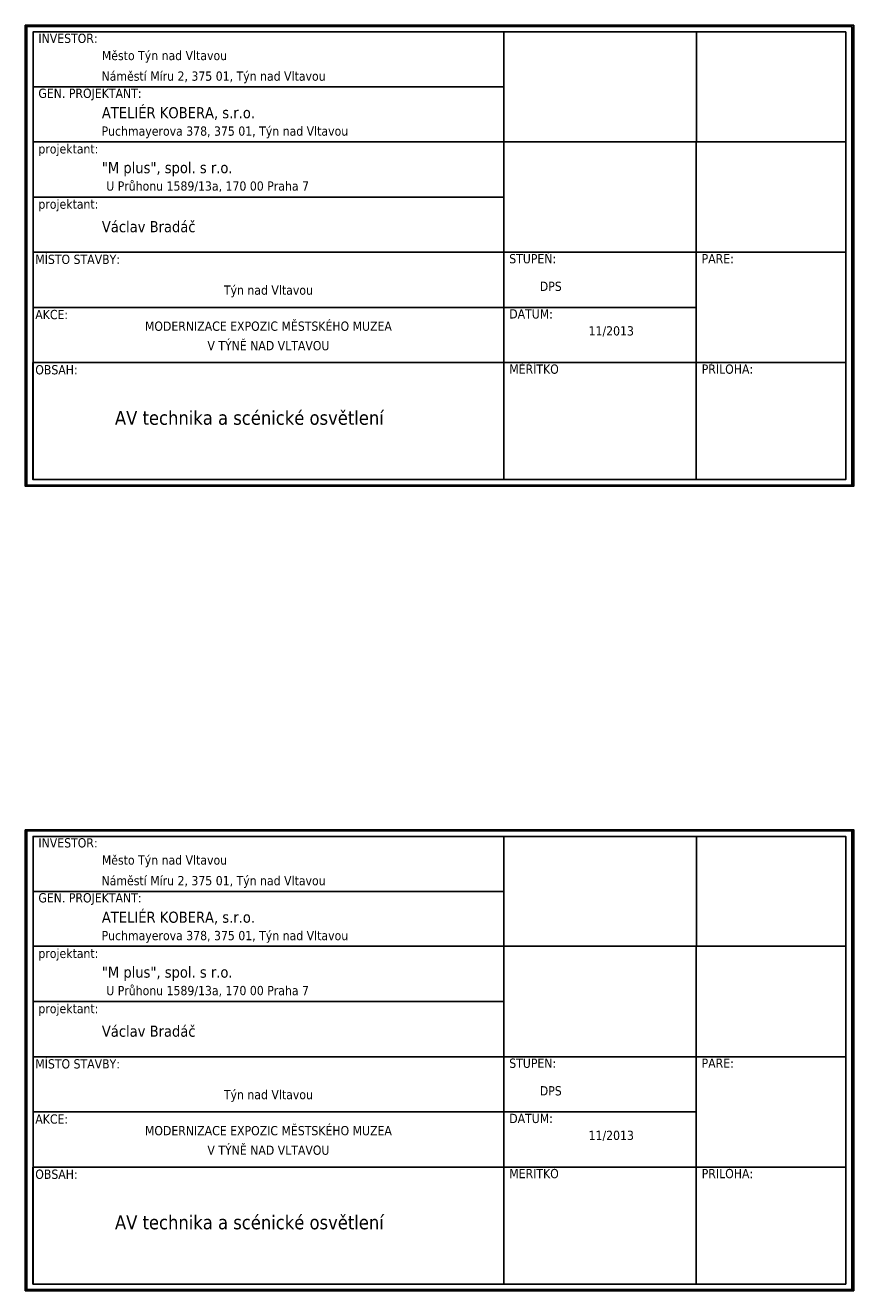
# Paper-space layout 'Desky' of a CAD drawing. Header units: millimetres. Extents: x 8 to 597, y 7 to 298.
import ezdxf

# ---------------------------------------------------------------- set-up
doc = ezdxf.new("R2010")
doc.units = ezdxf.units.MM
doc.layers.add('Mplus', color=7, linetype='Continuous')
doc.styles.get("Standard").update_dxf_attribs({"font": 'arial.ttf'})

psp = doc.layouts.new('Desky')

# ---------------------------------------------------------------- linework, layer by layer
at = {"layer": 'Mplus', "color": 7}
for points in [[(8.1, 280.38), (187.2, 280.38), (187.2, 180.8), (8.1, 180.8)], [(9.77, 182.23), (185.47, 182.23), (185.47, 278.96), (9.77, 278.96)], [(9.77, 278.96), (111.56, 278.96), (111.56, 267.08), (9.77, 267.08)], [(153.18, 255.21), (111.56, 255.21), (111.56, 278.96), (153.18, 278.96)], [(185.47, 278.96), (153.18, 278.96), (153.18, 255.21), (185.47, 255.21)], [(9.77, 267.08), (111.56, 267.08), (111.56, 255.21), (9.77, 255.21)], [(9.77, 255.21), (111.56, 255.21), (111.56, 231.35), (9.77, 231.35)], [(9.77, 255.21), (111.56, 255.21), (111.56, 243.28), (9.77, 243.28)], [(111.56, 255.21), (153.15, 255.21), (153.15, 231.35), (111.56, 231.35)], [(185.47, 255.21), (153.15, 255.21), (153.15, 231.35), (185.47, 231.35)], [(9.77, 231.35), (111.56, 231.35), (111.56, 207.49), (9.77, 207.49)], [(9.77, 231.35), (111.56, 231.35), (111.56, 219.42), (9.77, 219.42)], [(153.17, 219.42), (111.56, 219.42), (111.56, 231.35), (153.17, 231.35)], [(185.47, 231.35), (153.17, 231.35), (153.17, 207.49), (185.47, 207.49)], [(111.56, 219.42), (153.17, 219.42), (153.17, 207.49), (111.56, 207.49)], [(111.56, 207.49), (9.76, 207.49), (9.76, 182.23), (111.56, 182.23)], [(9.77, 207.49), (111.56, 207.49), (111.56, 182.23), (9.77, 182.23)], [(111.56, 207.49), (153.17, 207.49), (153.17, 182.23), (111.56, 182.23)], [(153.17, 207.49), (185.47, 207.49), (185.47, 182.23), (153.17, 182.23)], [(8.1, 106.55), (187.2, 106.55), (187.2, 6.96), (8.1, 6.96)], [(9.77, 8.4), (185.47, 8.4), (185.47, 105.13), (9.77, 105.13)], [(9.77, 105.13), (111.56, 105.13), (111.56, 93.25), (9.77, 93.25)], [(153.18, 81.38), (111.56, 81.38), (111.56, 105.12), (153.18, 105.12)], [(185.47, 105.13), (153.18, 105.13), (153.18, 81.38), (185.47, 81.38)], [(9.77, 93.25), (111.56, 93.25), (111.56, 81.38), (9.77, 81.38)], [(9.77, 81.38), (111.56, 81.38), (111.56, 57.51), (9.77, 57.51)], [(9.77, 81.38), (111.56, 81.38), (111.56, 69.44), (9.77, 69.44)], [(111.56, 81.38), (153.15, 81.38), (153.15, 57.51), (111.56, 57.51)], [(185.47, 81.38), (153.15, 81.38), (153.15, 57.51), (185.47, 57.51)], [(9.77, 57.51), (111.56, 57.51), (111.56, 33.66), (9.77, 33.66)], [(9.77, 57.51), (111.56, 57.51), (111.56, 45.58), (9.77, 45.58)], [(153.17, 45.58), (111.56, 45.58), (111.56, 57.51), (153.17, 57.51)], [(185.47, 57.51), (153.17, 57.51), (153.17, 33.66), (185.47, 33.66)], [(111.56, 45.58), (153.17, 45.58), (153.17, 33.66), (111.56, 33.66)], [(111.56, 33.66), (9.76, 33.66), (9.76, 8.4), (111.56, 8.4)], [(9.77, 33.66), (111.56, 33.66), (111.56, 8.4), (9.77, 8.4)], [(111.56, 33.66), (153.17, 33.66), (153.17, 8.4), (111.56, 8.4)], [(153.17, 33.66), (185.47, 33.66), (185.47, 8.4), (153.17, 8.4)]]:
    psp.add_lwpolyline(points, close=True, dxfattribs=at)
at = {"layer": 'Mplus', "color": 7, "lineweight": 30}
for points in [[(186.9, 280.16), (8.33, 280.16), (8.33, 181.04), (186.9, 181.04)], [(186.9, 106.32), (8.33, 106.32), (8.33, 7.2), (186.9, 7.2)]]:
    psp.add_lwpolyline(points, close=True, dxfattribs=at)

# ---------------------------------------------------------------- texts
at = {"layer": 'Mplus', "color": 7}
for s, insert, char_height, width, attachment_point in [('{\\fTahoma|b0|i0|c0|p34;INVESTOR:}', (10.93, 278.58), 2, 18.8215, 1), ('{\\fTahoma|b0|i0|c238|p34;\\C256;Město Týn nad Vltavou }', (24.65, 274.86), 2, 83.2726, 1), ('{\\fTahoma|b0|i0|c238|p34;Náměstí Míru 2, 375 01, Týn nad Vltavou}', (24.59, 270.41), 2, 83.0059, 1), ('{\\fTahoma|b0|i0|c0|p34;GEN. PROJEKTANT:}', (10.93, 266.7), 2, 28.3127, 1), ('{\\fTahoma|b0|i0|c238|p34;ATELIÉR KOBERA, s.r.o.}', (24.65, 262.7), 2.4, 57.7527, 1), ('{\\fTahoma|b0|i0|c238|p34;Puchmayerova 378, 375 01, Týn nad Vltavou}', (24.59, 258.53), 2, 83.0059, 1), ('{\\fTahoma|b0|i0|c0|p34;projektant:}', (10.93, 254.69), 2, 60.3472, 1), ('{\\fTahoma|b0|i0|c0|p34;"M plus", spol. s r.o.}', (24.65, 250.83), 2.4, 57.7527, 1), ('\\A1;{\\fTahoma|b0|i0|c238|p34;U Průhonu 1589/13a\\fTahoma|b0|i0|c0|p34;, 170 00 Praha 7}', (25.6, 246.66), 2, 83.0059, 1), ('{\\fTahoma|b0|i0|c0|p34;projektant:}', (10.93, 242.75), 2, 60.3472, 1), ('{\\fTahoma|b0|i0|c0|p34;Václav Bradá\\fTahoma|b0|i0|c238|p34;č}', (24.65, 238.08), 2.4, 57.7527, 1), ('{\\fTahoma|b0|i0|c0|p34;M\\fTahoma|b0|i0|c238|p34;Í\\fTahoma|b0|i0|c0|p34;STO STAVBY:}', (10.26, 230.82), 2, 60.3472, 1), ('{\\fTahoma|b0|i0|c0|p34;STUPE\\fTahoma|b0|i0|c238|p34;Ň\\fTahoma|b0|i0|c0|p34;:}', (112.73, 230.96), 2, 60.3472, 1), ('{\\fTahoma|b0|i0|c0|p34;PAR\\fTahoma|b0|i0|c238|p34;É\\fTahoma|b0|i0|c0|p34;:}', (154.32, 230.96), 2, 28.3127, 1), ('{\\fTahoma|b0|i0|c238|p34;\\C256;Týn nad Vltavou }', (60.66, 224.17), 2, 101.7951, 2), ('{\\fTahoma|b0|i0|c238|p34;DPS}', (119.33, 224.99), 2, 25.163, 1), ('{\\fTahoma|b0|i0|c0|p34;AKCE:}', (10.26, 218.89), 2, 38.5664, 1), ('{\\fTahoma|b0|i0|c0|p34;DATUM:}', (112.73, 219.03), 2, 60.3472, 1), ('{\\fTahoma|b0|i0|c238|p34;\\C256;MODERNIZACE EXPOZIC MĚSTSKÉHO MUZEA }', (60.66, 216.38), 2, 101.7951, 2), ('{\\fTahoma|b0|i0|c238|p34;11/2013}', (129.88, 215.36), 2, 28.3127, 1), ('{\\fTahoma|b0|i0|c238|p34;\\C256;V TÝNĚ NAD VLTAVOU  }', (60.66, 212.17), 2, 101.7951, 2), ('{\\fTahoma|b0|i0|c0|p34;OBSAH:}', (10.26, 206.96), 2, 38.5664, 1), ('{\\fTahoma|b0|i0|c0|p34;M\\fTahoma|b0|i0|c238|p34;ĚŘÍ\\fTahoma|b0|i0|c0|p34;TKO}', (112.73, 207.1), 2, 28.3127, 1), ('{\\fTahoma|b0|i0|c0|p34;P\\fTahoma|b0|i0|c238|p34;ŘÍ\\fTahoma|b0|i0|c0|p34;LOHA:}', (154.34, 207.1), 2, 28.3127, 1), ('{\\fTahoma|b0|i0|c238|p34;\\C256;AV technika a scénické osvětlení}', (27.48, 197.07), 3, 60.3472, 1), ('{\\fTahoma|b0|i0|c0|p34;INVESTOR:}', (10.93, 104.74), 2, 18.8215, 1), ('{\\fTahoma|b0|i0|c238|p34;\\C256;Město Týn nad Vltavou }', (24.65, 101.02), 2, 83.2726, 1), ('{\\fTahoma|b0|i0|c238|p34;Náměstí Míru 2, 375 01, Týn nad Vltavou}', (24.59, 96.57), 2, 83.0059, 1), ('{\\fTahoma|b0|i0|c0|p34;GEN. PROJEKTANT:}', (10.93, 92.86), 2, 28.3127, 1), ('{\\fTahoma|b0|i0|c238|p34;ATELIÉR KOBERA, s.r.o.}', (24.65, 88.87), 2.4, 57.7527, 1), ('{\\fTahoma|b0|i0|c238|p34;Puchmayerova 378, 375 01, Týn nad Vltavou}', (24.59, 84.7), 2, 83.0059, 1), ('{\\fTahoma|b0|i0|c0|p34;projektant:}', (10.93, 80.85), 2, 60.3472, 1), ('{\\fTahoma|b0|i0|c0|p34;"M plus", spol. s r.o.}', (24.65, 77), 2.4, 57.7527, 1), ('\\A1;{\\fTahoma|b0|i0|c238|p34;U Průhonu 1589/13a\\fTahoma|b0|i0|c0|p34;, 170 00 Praha 7}', (25.6, 72.82), 2, 83.0059, 1), ('{\\fTahoma|b0|i0|c0|p34;projektant:}', (10.93, 68.92), 2, 60.3472, 1), ('{\\fTahoma|b0|i0|c0|p34;Václav Bradá\\fTahoma|b0|i0|c238|p34;č}', (24.65, 64.24), 2.4, 57.7527, 1), ('{\\fTahoma|b0|i0|c0|p34;M\\fTahoma|b0|i0|c238|p34;Í\\fTahoma|b0|i0|c0|p34;STO STAVBY:}', (10.26, 56.98), 2, 60.3472, 1), ('{\\fTahoma|b0|i0|c0|p34;STUPE\\fTahoma|b0|i0|c238|p34;Ň\\fTahoma|b0|i0|c0|p34;:}', (112.73, 57.12), 2, 60.3472, 1), ('{\\fTahoma|b0|i0|c0|p34;PAR\\fTahoma|b0|i0|c238|p34;É\\fTahoma|b0|i0|c0|p34;:}', (154.32, 57.12), 2, 28.3127, 1), ('{\\fTahoma|b0|i0|c238|p34;\\C256;Týn nad Vltavou }', (60.66, 50.34), 2, 101.7951, 2), ('{\\fTahoma|b0|i0|c238|p34;DPS}', (119.33, 51.16), 2, 25.163, 1), ('{\\fTahoma|b0|i0|c0|p34;AKCE:}', (10.26, 45.06), 2, 38.5664, 1), ('{\\fTahoma|b0|i0|c0|p34;DATUM:}', (112.73, 45.19), 2, 60.3472, 1), ('{\\fTahoma|b0|i0|c238|p34;\\C256;MODERNIZACE EXPOZIC MĚSTSKÉHO MUZEA }', (60.66, 42.55), 2, 101.7951, 2), ('{\\fTahoma|b0|i0|c238|p34;11/2013}', (129.88, 41.53), 2, 28.3127, 1), ('{\\fTahoma|b0|i0|c238|p34;\\C256;V TÝNĚ NAD VLTAVOU  }', (60.66, 38.33), 2, 101.7951, 2), ('{\\fTahoma|b0|i0|c0|p34;OBSAH:}', (10.26, 33.13), 2, 38.5664, 1), ('{\\fTahoma|b0|i0|c0|p34;M\\fTahoma|b0|i0|c238|p34;ĚŘÍ\\fTahoma|b0|i0|c0|p34;TKO}', (112.73, 33.27), 2, 28.3127, 1), ('{\\fTahoma|b0|i0|c0|p34;P\\fTahoma|b0|i0|c238|p34;ŘÍ\\fTahoma|b0|i0|c0|p34;LOHA:}', (154.34, 33.27), 2, 28.3127, 1), ('{\\fTahoma|b0|i0|c238|p34;\\C256;AV technika a scénické osvětlení}', (27.48, 23.23), 3, 60.3472, 1)]:
    psp.add_mtext(s, dxfattribs=dict(at, insert=insert, char_height=char_height, width=width, attachment_point=attachment_point))

doc.saveas('drawing.dxf')
